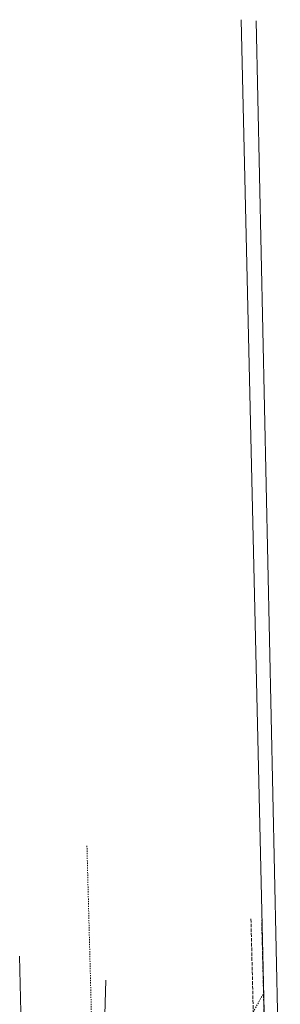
# Model space of a CAD drawing. Header units: metres. Extents: x 7496982 to 7497528, y 5603168 to 5605598.
# Tile 74 of 74: x 7497099 to 7497208, y 5605187 to 5605598. Entities that reach past the tile are written whole.
import ezdxf

# ---------------------------------------------------------------- set-up
doc = ezdxf.new("R2010")
doc.units = ezdxf.units.M
doc.header["$MEASUREMENT"] = 0
for name, pattern in [('1', [0]), ('1_SUTP_A', [0]), ('1_SUTP_B', [0]), ('2_OTKJ', [2, 1.5, -0.5]), ('4', [2.5, 1.5, -1]), ('GDE', [0]), ('GUZ', [1, 0.5, -0.5])]:
    doc.linetypes.add(name, pattern=pattern)
for name, color, linetype, lineweight in [('EDZPD_L_0', 3, 'GDE', 18), ('EUZPU_L_4', 90, '4', 18), ('OTK_L_0', 7, '2_OTKJ', 18), ('SUTP_L_0', 30, '1_SUTP_A', 18)]:
    doc.layers.add(name, color=color, linetype=linetype, lineweight=lineweight)

msp = doc.modelspace()

# ---------------------------------------------------------------- linework, layer by layer
at = {"layer": 'EDZPD_L_0', "linetype": '1'}
for p, q in [((7497202.41471, 5605126.21295), (7497191.35332, 5605598.18472)), ((7497197.61809, 5605597.70502), (7497207.77177, 5605126.09029)), ((7497100.94, 5605099.31), (7497098.74, 5605207.3))]:
    msp.add_line(p, q, dxfattribs=at)
at = {"layer": 'EUZPU_L_4', "linetype": 'GUZ'}
for p, q in [((7497126.8833, 5605253.33825), (7497130.22256, 5605127.86595)), ((7497164.83967, 5605127.07331), (7497200.87312, 5605191.98995))]:
    msp.add_line(p, q, dxfattribs=at)
at = {"layer": 'OTK_L_0', "linetype": '2_OTKJ'}
for p, q in [((7497195.48, 5605222.83), (7497198.654, 5605095.099)), ((7497204.0137, 5605061.9041), (7497199.96, 5605222.39))]:
    msp.add_line(p, q, dxfattribs=at)
at = {"layer": 'SUTP_L_0', "linetype": '1_SUTP_B'}
msp.add_line((7497133.04124, 5605144.98671), (7497134.81015, 5605197.29162), dxfattribs=at)

doc.saveas('drawing.dxf')
